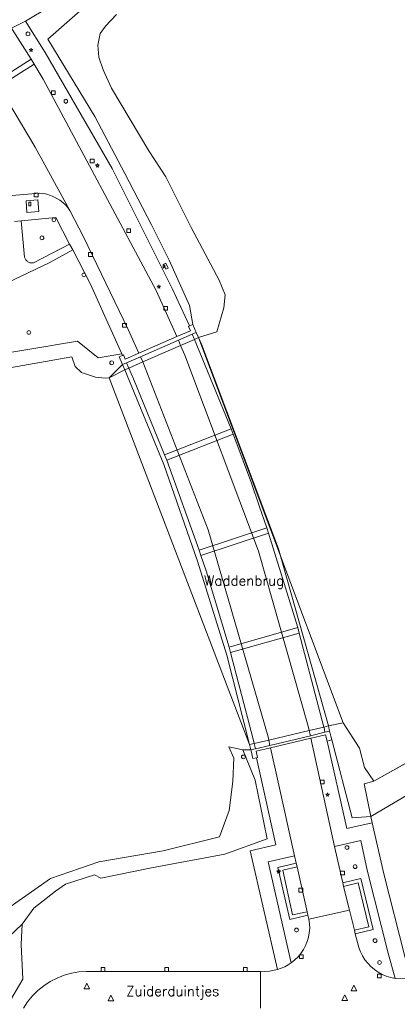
# Model space of a CAD drawing. Header units: metres. Extents: x 105376 to 107446, y 444190 to 447356.
# Tile 22 of 90: x 106623 to 106673, y 446174 to 446305. Entities that reach past the tile are written whole.
import ezdxf
from ezdxf.enums import TextEntityAlignment as Align

# ---------------------------------------------------------------- set-up
doc = ezdxf.new("R2010")
doc.units = ezdxf.units.M
doc.header["$MEASUREMENT"] = 0
for name, color, linetype, lineweight in [('begroeid terreindeel kenmerkpunt', 3, 'Continuous', 0), ('onbegroeid terreindeel vlak', 5, 'Continuous', 0), ('ondersteunend waterdeel vlak', 4, 'Continuous', 0), ('openbare ruimte label tekst', 7, 'Continuous', 0), ('overbruggingsdeel plus 1 vlak', 4, 'Continuous', 0), ('overbruggingsdeel vlak', 4, 'Continuous', 0), ('s_boom', 7, 'Continuous', 0), ('s_brandkraan_brandput', 7, 'Continuous', 0), ('s_CAI-kast', 7, 'Continuous', 0), ('s_container', 7, 'Continuous', 0), ('s_informatiebord', 7, 'Continuous', 0), ('s_lantaarnpaal_lichtmast', 7, 'Continuous', 0), ('s_rioolput', 7, 'Continuous', 0), ('s_straatkolk_trottoirkolk', 7, 'Continuous', 0), ('s_verkeersbord', 7, 'Continuous', 0), ('s_verkeersbordpaal', 7, 'Continuous', 0), ('scheiding lijn', 7, 'Continuous', 0), ('taludlijn', 5, 'Continuous', 0), ('vlak CAI kast', 7, 'Continuous', 0), ('waterdeel vlak', 4, 'Continuous', 0), ('wegdeel plus 1 vlak', 2, 'Continuous', 0), ('wegdeel vlak', 2, 'Continuous', 0)]:
    doc.layers.add(name, color=color, linetype=linetype, lineweight=lineweight)
doc.styles.get("Standard").update_dxf_attribs({"font": 'romans.shx'})

msp = doc.modelspace()

# ---------------------------------------------------------------- linework, layer by layer
at = {"layer": 'begroeid terreindeel kenmerkpunt', "flags": 128}
for points in [[(106632.8, 446307.76), (106626.68, 446302.36), (106632.92, 446292.05), (106636.94, 446284.48), (106640.46, 446277.64), (106642.82, 446272.94), (106645.55, 446266.88), (106645.98, 446264.38), (106645.55, 446264.2), (106643.25, 446269.18), (106635.22, 446285.11), (106626.33, 446300.58), (106623.71, 446304.72), (106627.11, 446306.79)], [(106632.8, 446307.76), (106626.68, 446302.36), (106632.92, 446292.05), (106636.94, 446284.48), (106640.46, 446277.64), (106642.82, 446272.94), (106645.55, 446266.88), (106645.98, 446264.38), (106645.55, 446264.2), (106643.25, 446269.18), (106635.22, 446285.11), (106626.33, 446300.58), (106623.71, 446304.72), (106627.11, 446306.79)], [(106621.35, 446269.95), (106626.86, 446272.6), (106629.98, 446274.31), (106632.34, 446269.76), (106634.44, 446265.09), (106636.53, 446260.45), (106633.38, 446259.93), (106630.6, 446262.17), (106605.19, 446257.89)], [(106621.35, 446269.95), (106626.86, 446272.6), (106629.98, 446274.31), (106632.34, 446269.76), (106634.44, 446265.09), (106636.53, 446260.45), (106633.38, 446259.93), (106630.6, 446262.17), (106605.19, 446257.89)], [(106621.24, 446173.7), (106623.34, 446177.29), (106623.12, 446181.88), (106623.26, 446184.58), (106624.8, 446186.71), (106627.71, 446188.97), (106629.01, 446189.93), (106632.87, 446191.15), (106633.73, 446190.7), (106640.5, 446192.07), (106650.24, 446193.91), (106655.89, 446195.94), (106654.31, 446203.75), (106652.63, 446207.8), (106653.7, 446207.77), (106653.74, 446207.64), (106653.99, 446206.65), (106653.99, 446206.63), (106654.46, 446206.74), (106657.04, 446195.16), (106653.64, 446194.35), (106657.26, 446178.56), (106656.19, 446178.35), (106655.01, 446178.3), (106631.84, 446178.29), (106630.82, 446178.23), (106629.82, 446178.05), (106628.84, 446177.78), (106627.89, 446177.41), (106626.98, 446176.94), (106626.13, 446176.39), (106625.34, 446175.75), (106624.62, 446175.03), (106623.97, 446174.24), (106623.41, 446173.39)], [(106621.24, 446173.7), (106623.34, 446177.29), (106623.12, 446181.88), (106623.26, 446184.58), (106624.8, 446186.71), (106627.71, 446188.97), (106629.01, 446189.93), (106632.87, 446191.15), (106633.73, 446190.7), (106640.5, 446192.07), (106650.24, 446193.91), (106655.89, 446195.94), (106654.31, 446203.75), (106652.63, 446207.8), (106653.7, 446207.77), (106653.74, 446207.64), (106653.99, 446206.65), (106653.99, 446206.63), (106654.46, 446206.74), (106657.04, 446195.16), (106653.64, 446194.35), (106657.26, 446178.56), (106656.19, 446178.35), (106655.01, 446178.3), (106631.84, 446178.29), (106630.82, 446178.23), (106629.82, 446178.05), (106628.84, 446177.78), (106627.89, 446177.41), (106626.98, 446176.94), (106626.13, 446176.39), (106625.34, 446175.75), (106624.62, 446175.03), (106623.97, 446174.24), (106623.41, 446173.39)]]:
    msp.add_lwpolyline(points, dxfattribs=at)
for points in [[(106623.11, 446278.15), (106627.74, 446278.62), (106629.55, 446275.07), (106624.87, 446272.61), (106624.77, 446272.59), (106624.67, 446272.57), (106624.58, 446272.56), (106624.48, 446272.57), (106624.38, 446272.58), (106624.28, 446272.6), (106624.19, 446272.63), (106624.1, 446272.67), (106624.02, 446272.72), (106623.94, 446272.78), (106623.86, 446272.84), (106623.8, 446272.92), (106623.74, 446272.99), (106623.68, 446273.08), (106623.64, 446273.16), (106623.61, 446273.26), (106623.58, 446273.35)], [(106623.11, 446278.15), (106627.74, 446278.62), (106629.55, 446275.07), (106624.87, 446272.61), (106624.77, 446272.59), (106624.67, 446272.57), (106624.58, 446272.56), (106624.48, 446272.57), (106624.38, 446272.58), (106624.28, 446272.6), (106624.19, 446272.63), (106624.1, 446272.67), (106624.02, 446272.72), (106623.94, 446272.78), (106623.86, 446272.84), (106623.8, 446272.92), (106623.74, 446272.99), (106623.68, 446273.08), (106623.64, 446273.16), (106623.61, 446273.26), (106623.58, 446273.35)], [(106664.48, 446209.11), (106667.22, 446198.73), (106669.7, 446198.91), (106669.86, 446198.09), (106666.49, 446197.33), (106663.87, 446208.95)], [(106664.48, 446209.11), (106667.22, 446198.73), (106669.7, 446198.91), (106669.86, 446198.09), (106666.49, 446197.33), (106663.87, 446208.95)], [(106668.1, 446181.48), (106667.62, 446183.29), (106670.03, 446183.89), (106668.38, 446190.68), (106665.96, 446190.1), (106664.86, 446194.9), (106668.35, 446195.71), (106669.22, 446191.78), (106671.99, 446180.71), (106672.93, 446177.34), (106672.34, 446177.47), (106671.76, 446177.65), (106671.2, 446177.9), (106670.67, 446178.19), (106670.17, 446178.54), (106669.71, 446178.94), (106669.29, 446179.38), (106668.92, 446179.85), (106668.59, 446180.37), (106668.32, 446180.91)], [(106668.1, 446181.48), (106667.62, 446183.29), (106670.03, 446183.89), (106668.38, 446190.68), (106665.96, 446190.1), (106664.86, 446194.9), (106668.35, 446195.71), (106669.22, 446191.78), (106671.99, 446180.71), (106672.93, 446177.34), (106672.34, 446177.47), (106671.76, 446177.65), (106671.2, 446177.9), (106670.67, 446178.19), (106670.17, 446178.54), (106669.71, 446178.94), (106669.29, 446179.38), (106668.92, 446179.85), (106668.59, 446180.37), (106668.32, 446180.91)], [(106661.45, 446185.24), (106661.53, 446184.65), (106661.55, 446184.05), (106661.5, 446183.45), (106661.4, 446182.86), (106661.23, 446182.29), (106661, 446181.73), (106660.72, 446181.2), (106660.39, 446180.7), (106660, 446180.24), (106659.57, 446179.83), (106659.1, 446179.46), (106656.02, 446192.86), (106659.55, 446193.66), (106659.77, 446192.7), (106657.32, 446192.13), (106658.91, 446185.19), (106661.32, 446185.78)], [(106661.45, 446185.24), (106661.53, 446184.65), (106661.55, 446184.05), (106661.5, 446183.45), (106661.4, 446182.86), (106661.23, 446182.29), (106661, 446181.73), (106660.72, 446181.2), (106660.39, 446180.7), (106660, 446180.24), (106659.57, 446179.83), (106659.1, 446179.46), (106656.02, 446192.86), (106659.55, 446193.66), (106659.77, 446192.7), (106657.32, 446192.13), (106658.91, 446185.19), (106661.32, 446185.78)]]:
    msp.add_lwpolyline(points, close=True, dxfattribs=at)
at = {"layer": 'onbegroeid terreindeel vlak', "flags": 128}
for points in [[(106623.85, 446279.26), (106623.77, 446280.85), (106625.34, 446280.98), (106625.47, 446279.39)], [(106623.85, 446279.26), (106623.77, 446280.85), (106625.34, 446280.98), (106625.47, 446279.39)], [(106714.54, 446198.91), (106720.55, 446192.51), (106725.98, 446186.7), (106731.84, 446180.34), (106726.91, 446180.28), (106726.14, 446180.28), (106703.52, 446180.22), (106674.22, 446180.29), (106671.44, 446191.29), (106669.86, 446198.09), (106669.7, 446198.91), (106689.91, 446210.79), (106691.59, 446210.81), (106691.53, 446214.23), (106694.44, 446214.29), (106694.48, 446207.85), (106699.72, 446207.76), (106708.2, 446207.66), (106710.65, 446203.06), (106713.94, 446199.54), (106711.24, 446199.53), (106711.25, 446193.29), (106714.55, 446193.31)]]:
    msp.add_lwpolyline(points, close=True, dxfattribs=at)
msp.add_lwpolyline([(106577.34, 446150.49), (106617.58, 446177.37), (106619.67, 446181.2), (106623.26, 446184.58), (106623.12, 446181.88), (106623.34, 446177.29), (106621.24, 446173.7)], dxfattribs=at)
at = {"layer": 'ondersteunend waterdeel vlak', "flags": 128}
for points in [[(106635.82, 446305.62), (106634.37, 446304.06), (106633.65, 446303.08), (106633.33, 446301.55), (106633.45, 446299.93), (106634.03, 446298.25), (106635.15, 446295.83), (106640.14, 446287.47), (106642.37, 446284.04), (106645.75, 446277.27), (106649.48, 446270.27), (106650.28, 446268.31), (106650.12, 446266.6), (106649.18, 446263.41), (106646.74, 446262.64), (106646.45, 446263.33), (106645.98, 446264.38), (106645.55, 446266.88), (106642.82, 446272.94), (106640.46, 446277.64), (106636.94, 446284.48), (106632.92, 446292.05), (106626.68, 446302.36), (106632.8, 446307.76)], [(106635.82, 446305.62), (106634.37, 446304.06), (106633.65, 446303.08), (106633.33, 446301.55), (106633.45, 446299.93), (106634.03, 446298.25), (106635.15, 446295.83), (106640.14, 446287.47), (106642.37, 446284.04), (106645.75, 446277.27), (106649.48, 446270.27), (106650.28, 446268.31), (106650.12, 446266.6), (106649.18, 446263.41), (106646.74, 446262.64), (106646.45, 446263.33), (106645.98, 446264.38), (106645.55, 446266.88), (106642.82, 446272.94), (106640.46, 446277.64), (106636.94, 446284.48), (106632.92, 446292.05), (106626.68, 446302.36), (106632.8, 446307.76)], [(106619.52, 446185.41), (106627.03, 446190.66), (106633.45, 446192.89), (106642.03, 446194.35), (106649.54, 446196.19), (106650.81, 446199.72), (106651.31, 446203.55), (106651.45, 446206.66), (106650.76, 446208.2), (106652.63, 446207.8), (106654.31, 446203.75), (106655.89, 446195.94), (106650.24, 446193.91), (106640.5, 446192.07), (106633.73, 446190.7), (106632.87, 446191.15), (106629.01, 446189.93), (106627.71, 446188.97), (106624.8, 446186.71), (106623.26, 446184.58), (106619.67, 446181.2)], [(106619.52, 446185.41), (106627.03, 446190.66), (106633.45, 446192.89), (106642.03, 446194.35), (106649.54, 446196.19), (106650.81, 446199.72), (106651.31, 446203.55), (106651.45, 446206.66), (106650.76, 446208.2), (106652.63, 446207.8), (106654.31, 446203.75), (106655.89, 446195.94), (106650.24, 446193.91), (106640.5, 446192.07), (106633.73, 446190.7), (106632.87, 446191.15), (106629.01, 446189.93), (106627.71, 446188.97), (106624.8, 446186.71), (106623.26, 446184.58), (106619.67, 446181.2)]]:
    msp.add_lwpolyline(points, dxfattribs=at)
for points in [[(106636.15, 446260.06), (106636.61, 446259.03), (106634.84, 446257.3), (106634.32, 446257.23), (106633.04, 446257.35), (106631.16, 446257.98), (106630.29, 446258.8), (106629.88, 446260.09), (106607.48, 446256.11), (106605.32, 446256.46), (106605.19, 446257.89), (106630.6, 446262.17), (106633.38, 446259.93), (106636.53, 446260.45), (106636.61, 446260.27)], [(106636.15, 446260.06), (106636.61, 446259.03), (106634.84, 446257.3), (106634.32, 446257.23), (106633.04, 446257.35), (106631.16, 446257.98), (106630.29, 446258.8), (106629.88, 446260.09), (106607.48, 446256.11), (106605.32, 446256.46), (106605.19, 446257.89), (106630.6, 446262.17), (106633.38, 446259.93), (106636.53, 446260.45), (106636.61, 446260.27)], [(106689.52, 446214.2), (106691.53, 446214.23), (106691.59, 446210.81), (106689.91, 446210.79), (106669.7, 446198.91), (106668.81, 446203.26), (106670.1, 446203.6), (106681.96, 446210.26)], [(106689.52, 446214.2), (106691.53, 446214.23), (106691.59, 446210.81), (106689.91, 446210.79), (106669.7, 446198.91), (106668.81, 446203.26), (106670.1, 446203.6), (106681.96, 446210.26)], [(106664.24, 446210.12), (106664.2, 446210.27), (106664.04, 446210.96), (106666.03, 446211.37), (106668.19, 446208.02), (106668.85, 446205.44), (106670.1, 446203.6), (106668.81, 446203.26), (106669.7, 446198.91), (106667.22, 446198.73), (106664.48, 446209.11), (106664.36, 446209.62)], [(106664.24, 446210.12), (106664.2, 446210.27), (106664.04, 446210.96), (106666.03, 446211.37), (106668.19, 446208.02), (106668.85, 446205.44), (106670.1, 446203.6), (106668.81, 446203.26), (106669.7, 446198.91), (106667.22, 446198.73), (106664.48, 446209.11), (106664.36, 446209.62)]]:
    msp.add_lwpolyline(points, close=True, dxfattribs=at)
at = {"layer": 'overbruggingsdeel plus 1 vlak', "flags": 128}
msp.add_lwpolyline([(106645.89, 446263.08), (106646.45, 446263.33), (106646.74, 446262.64), (106647.14, 446261.74), (106657.38, 446234.54), (106664.04, 446210.96), (106664.2, 446210.27), (106663.59, 446210.12), (106661.65, 446209.66), (106656.26, 446208.38), (106654.32, 446207.92), (106653.7, 446207.77), (106653.52, 446208.48), (106650.52, 446220.37), (106646.62, 446232.9), (106642.1, 446245.75), (106636.92, 446258.34), (106636.61, 446259.03), (106637.17, 446259.28), (106639, 446260.08), (106644.06, 446262.28)], close=True, dxfattribs=at)
msp.add_lwpolyline([(106645.89, 446263.08), (106646.45, 446263.33), (106646.74, 446262.64), (106647.14, 446261.74), (106657.38, 446234.54), (106664.04, 446210.96), (106664.2, 446210.27), (106663.59, 446210.12), (106661.65, 446209.66), (106656.26, 446208.38), (106654.32, 446207.92), (106653.7, 446207.77), (106653.52, 446208.48), (106650.52, 446220.37), (106646.62, 446232.9), (106642.1, 446245.75), (106636.92, 446258.34), (106636.61, 446259.03), (106637.17, 446259.28), (106639, 446260.08), (106644.06, 446262.28)], close=True, dxfattribs=at)
at = {"layer": 'overbruggingsdeel vlak', "flags": 128}
for points in [[(106646.74, 446262.64), (106646.2, 446262.4), (106644.35, 446261.6), (106639.32, 446259.39), (106637.47, 446258.58), (106636.92, 446258.34), (106634.84, 446257.3), (106636.61, 446259.03), (106636.15, 446260.06), (106636.61, 446260.27), (106636.73, 446260.32), (106636.96, 446259.78), (106638.78, 446260.57), (106643.85, 446262.76), (106645.67, 446263.55), (106645.41, 446264.13), (106645.55, 446264.2), (106645.98, 446264.38), (106646.45, 446263.33)], [(106646.74, 446262.64), (106646.2, 446262.4), (106644.35, 446261.6), (106639.32, 446259.39), (106637.47, 446258.58), (106636.92, 446258.34), (106634.84, 446257.3), (106636.61, 446259.03), (106636.15, 446260.06), (106636.61, 446260.27), (106636.73, 446260.32), (106636.96, 446259.78), (106638.78, 446260.57), (106643.85, 446262.76), (106645.67, 446263.55), (106645.41, 446264.13), (106645.55, 446264.2), (106645.98, 446264.38), (106646.45, 446263.33)], [(106642.5, 446246.33), (106642.23, 446247.03), (106651.1, 446250.5), (106651.36, 446249.8)], [(106642.5, 446246.33), (106642.23, 446247.03), (106651.1, 446250.5), (106651.36, 446249.8)], [(106656.06, 446236.62), (106647.07, 446233.63), (106646.83, 446234.34), (106655.83, 446237.33)], [(106656.06, 446236.62), (106647.07, 446233.63), (106646.83, 446234.34), (106655.83, 446237.33)], [(106660.16, 446223.32), (106651.02, 446220.73), (106650.82, 446221.45), (106659.96, 446224.04)], [(106660.16, 446223.32), (106651.02, 446220.73), (106650.82, 446221.45), (106659.96, 446224.04)], [(106663.67, 446209.79), (106661.73, 446209.34), (106661.72, 446209.33), (106656.33, 446208.07), (106654.4, 446207.61), (106654.61, 446206.78), (106654.46, 446206.74), (106653.99, 446206.63), (106653.99, 446206.65), (106653.74, 446207.64), (106653.7, 446207.77), (106653.52, 446208.48), (106654.15, 446208.63), (106656.1, 446209.09), (106661.48, 446210.36), (106663.44, 446210.82), (106664.04, 446210.96), (106664.2, 446210.27), (106664.24, 446210.12), (106664.36, 446209.62), (106664.48, 446209.11), (106663.87, 446208.95)], [(106663.67, 446209.79), (106661.73, 446209.34), (106661.72, 446209.33), (106656.33, 446208.07), (106654.4, 446207.61), (106654.61, 446206.78), (106654.46, 446206.74), (106653.99, 446206.63), (106653.99, 446206.65), (106653.74, 446207.64), (106653.7, 446207.77), (106653.52, 446208.48), (106654.15, 446208.63), (106656.1, 446209.09), (106661.48, 446210.36), (106663.44, 446210.82), (106664.04, 446210.96), (106664.2, 446210.27), (106664.24, 446210.12), (106664.36, 446209.62), (106664.48, 446209.11), (106663.87, 446208.95)]]:
    msp.add_lwpolyline(points, close=True, dxfattribs=at)
at = {"layer": 's_boom', "color": 251, "linetype": 'Continuous', "lineweight": 0, "flags": 128}
for points in [[(106625.64, 446275.91, 1), (106626.14, 446275.91, 1)], [(106623.89, 446263.32, 1), (106624.39, 446263.32, 1)], [(106667.35, 446192.24, 1), (106667.85, 446192.24, 1)], [(106659.54, 446183.81, 1), (106660.04, 446183.81, 1)], [(106670.01, 446182.4, 1), (106670.51, 446182.4, 1)]]:
    msp.add_lwpolyline(points, format="xyb", close=True, dxfattribs=at)
at = {"layer": 's_brandkraan_brandput', "color": 7, "linetype": 'Continuous', "lineweight": 0, "flags": 128}
for points in [[(106623.78, 446303.17), (106623.78, 446302.89), (106624.02, 446302.76), (106624.26, 446302.89), (106624.26, 446303.17), (106624.02, 446303.3)], [(106628.83, 446294.21), (106628.83, 446293.94), (106629.07, 446293.8), (106629.31, 446293.94), (106629.31, 446294.21), (106629.07, 446294.35)]]:
    msp.add_lwpolyline(points, close=True, dxfattribs=at)
at = {"layer": 's_CAI-kast', "color": 7, "linetype": 'Continuous', "lineweight": 0, "flags": 128}
msp.add_lwpolyline([(106642.29, 446272.12), (106642.04, 446271.87), (106642.04, 446272.37)], close=True, dxfattribs=at)
at = {"layer": 's_container', "color": 7, "linetype": 'Continuous', "lineweight": 0, "flags": 128}
msp.add_lwpolyline([(106624.15, 446280.67), (106624.4, 446280.67), (106624.4, 446280.17), (106624.15, 446280.17)], close=True, dxfattribs=at)
at = {"layer": 's_informatiebord', "color": 7, "linetype": 'Continuous', "lineweight": 0, "flags": 128}
msp.add_lwpolyline([(106634.93, 446259.27, 1), (106635.43, 446259.27, 1)], format="xyb", close=True, dxfattribs=at)
at = {"layer": 's_lantaarnpaal_lichtmast', "color": 7, "linetype": 'Continuous', "lineweight": 0, "flags": 128}
for points in [[(106624.38, 446300.97), (106624.19, 446300.97), (106624.34, 446300.87), (106624.29, 446300.69), (106624.43, 446300.8), (106624.58, 446300.69), (106624.52, 446300.87), (106624.67, 446300.97), (106624.49, 446300.97), (106624.43, 446301.15)], [(106633.22, 446285.6), (106633.04, 446285.6), (106633.19, 446285.5), (106633.13, 446285.32), (106633.28, 446285.43), (106633.42, 446285.32), (106633.37, 446285.5), (106633.51, 446285.6), (106633.33, 446285.6), (106633.28, 446285.78)], [(106641.4, 446269.48), (106641.22, 446269.48), (106641.37, 446269.37), (106641.31, 446269.2), (106641.46, 446269.31), (106641.6, 446269.2), (106641.55, 446269.37), (106641.69, 446269.48), (106641.51, 446269.48), (106641.46, 446269.65)], [(106663.88, 446201.89), (106663.7, 446201.89), (106663.84, 446201.79), (106663.79, 446201.61), (106663.93, 446201.72), (106664.08, 446201.61), (106664.02, 446201.79), (106664.17, 446201.89), (106663.99, 446201.89), (106663.93, 446202.06)], [(106657.36, 446191.67), (106657.18, 446191.67), (106657.33, 446191.57), (106657.27, 446191.39), (106657.42, 446191.5), (106657.56, 446191.39), (106657.51, 446191.57), (106657.65, 446191.67), (106657.47, 446191.67), (106657.42, 446191.84)]]:
    msp.add_lwpolyline(points, close=True, dxfattribs=at)
at = {"layer": 's_rioolput', "color": 7, "linetype": 'Continuous', "lineweight": 0, "flags": 128}
for points in [[(106631.49, 446175.98), (106632.24, 446175.98), (106631.86, 446176.73)], [(106667.07, 446175.71), (106667.82, 446175.71), (106667.45, 446176.46)], [(106634.7, 446174.38), (106635.45, 446174.38), (106635.08, 446175.13)], [(106665.85, 446174.45), (106666.6, 446174.45), (106666.22, 446175.2)]]:
    msp.add_lwpolyline(points, close=True, dxfattribs=at)
at = {"layer": 's_straatkolk_trottoirkolk', "color": 7, "linetype": 'Continuous', "lineweight": 0, "flags": 128}
for points in [[(106627.16, 446295.46), (106627.66, 446295.46), (106627.66, 446294.96), (106627.16, 446294.96)], [(106632.32, 446286.38), (106632.82, 446286.38), (106632.82, 446285.88), (106632.32, 446285.88)], [(106624.86, 446281.84), (106625.36, 446281.84), (106625.36, 446281.34), (106624.86, 446281.34)], [(106637.18, 446277.11), (106637.68, 446277.11), (106637.68, 446276.61), (106637.18, 446276.61)], [(106632.1, 446273.94), (106632.6, 446273.94), (106632.6, 446273.44), (106632.1, 446273.44)], [(106642.11, 446266.76), (106642.61, 446266.76), (106642.61, 446266.26), (106642.11, 446266.26)], [(106636.63, 446264.51), (106637.13, 446264.51), (106637.13, 446264.01), (106636.63, 446264.01)], [(106663, 446203.76), (106663.5, 446203.76), (106663.5, 446203.26), (106663, 446203.26)], [(106665.67, 446191.63), (106666.17, 446191.63), (106666.17, 446191.13), (106665.67, 446191.13)], [(106660.12, 446189.36), (106660.62, 446189.36), (106660.62, 446188.86), (106660.12, 446188.86)], [(106660.2, 446180.5), (106660.7, 446180.5), (106660.7, 446180), (106660.2, 446180)], [(106633.78, 446178.81), (106634.28, 446178.81), (106634.28, 446178.31), (106633.78, 446178.31)], [(106642.25, 446178.8), (106642.75, 446178.8), (106642.75, 446178.3), (106642.25, 446178.3)], [(106652.74, 446178.8), (106653.24, 446178.8), (106653.24, 446178.3), (106652.74, 446178.3)], [(106670.57, 446177.94), (106671.07, 446177.94), (106671.07, 446177.44), (106670.57, 446177.44)]]:
    msp.add_lwpolyline(points, close=True, dxfattribs=at)
at = {"layer": 's_verkeersbord', "color": 7, "linetype": 'Continuous', "lineweight": 0, "flags": 128}
for points in [[(106627.23, 446278.3, 1), (106627.73, 446278.3, 1)], [(106631.21, 446270.97, 1), (106631.71, 446270.97, 1)], [(106652.47, 446206.84, 1), (106652.97, 446206.84, 1)]]:
    msp.add_lwpolyline(points, format="xyb", close=True, dxfattribs=at)
at = {"layer": 's_verkeersbordpaal', "color": 7, "linetype": 'Continuous', "lineweight": 0, "flags": 128}
for points in [[(106666.27, 446194.78, 1), (106666.77, 446194.78, 1)], [(106670.61, 446179.49, 1), (106671.11, 446179.49, 1)]]:
    msp.add_lwpolyline(points, format="xyb", close=True, dxfattribs=at)
at = {"layer": 'scheiding lijn'}
for p, q in [((106636.61, 446259.03), (106634.84, 446257.3)), ((106670.1, 446203.6), (106681.96, 446210.26)), ((106653.7, 446207.77), (106652.63, 446207.8))]:
    msp.add_line(p, q, dxfattribs=at)
at = {"layer": 'scheiding lijn', "flags": 128}
msp.add_lwpolyline([(106629.88, 446260.09), (106607.48, 446256.11), (106607.89, 446251.45)], dxfattribs=at)
at = {"layer": 'taludlijn'}
msp.add_line((106669.86, 446198.09), (106669.7, 446198.91), dxfattribs=at)
at = {"layer": 'taludlijn', "flags": 128}
for points in [[(106664.48, 446209.11), (106667.22, 446198.73), (106669.7, 446198.91)], [(106669.7, 446198.91), (106668.81, 446203.26), (106670.1, 446203.6)]]:
    msp.add_lwpolyline(points, dxfattribs=at)
at = {"layer": 'vlak CAI kast', "flags": 128}
msp.add_lwpolyline([(106642.4, 446271.73), (106642.12, 446272.4), (106642.41, 446272.55), (106642.7, 446271.88)], close=True, dxfattribs=at)
msp.add_lwpolyline([(106642.4, 446271.73), (106642.12, 446272.4), (106642.41, 446272.55), (106642.7, 446271.88)], close=True, dxfattribs=at)
at = {"layer": 'waterdeel vlak', "flags": 128}
for points in [[(106681.96, 446210.26), (106670.1, 446203.6), (106668.85, 446205.44), (106668.19, 446208.02), (106666.03, 446211.37), (106646.74, 446262.64), (106649.18, 446263.41), (106650.12, 446266.6), (106650.28, 446268.31), (106649.48, 446270.27), (106645.75, 446277.27), (106642.37, 446284.04), (106640.14, 446287.47), (106635.15, 446295.83), (106634.03, 446298.25), (106633.45, 446299.93), (106633.33, 446301.55), (106633.65, 446303.08), (106634.37, 446304.06), (106635.82, 446305.62)], [(106681.96, 446210.26), (106670.1, 446203.6), (106668.85, 446205.44), (106668.19, 446208.02), (106666.03, 446211.37), (106646.74, 446262.64), (106649.18, 446263.41), (106650.12, 446266.6), (106650.28, 446268.31), (106649.48, 446270.27), (106645.75, 446277.27), (106642.37, 446284.04), (106640.14, 446287.47), (106635.15, 446295.83), (106634.03, 446298.25), (106633.45, 446299.93), (106633.33, 446301.55), (106633.65, 446303.08), (106634.37, 446304.06), (106635.82, 446305.62)], [(106607.48, 446256.11), (106629.88, 446260.09), (106630.29, 446258.8), (106631.16, 446257.98), (106633.04, 446257.35), (106634.32, 446257.23), (106634.84, 446257.3), (106653.52, 446208.48), (106653.7, 446207.77), (106652.63, 446207.8), (106650.76, 446208.2), (106651.45, 446206.66), (106651.31, 446203.55), (106650.81, 446199.72), (106649.54, 446196.19), (106642.03, 446194.35), (106633.45, 446192.89), (106627.03, 446190.66), (106619.52, 446185.41)], [(106607.48, 446256.11), (106629.88, 446260.09), (106630.29, 446258.8), (106631.16, 446257.98), (106633.04, 446257.35), (106634.32, 446257.23), (106634.84, 446257.3), (106653.52, 446208.48), (106653.7, 446207.77), (106652.63, 446207.8), (106650.76, 446208.2), (106651.45, 446206.66), (106651.31, 446203.55), (106650.81, 446199.72), (106649.54, 446196.19), (106642.03, 446194.35), (106633.45, 446192.89), (106627.03, 446190.66), (106619.52, 446185.41)]]:
    msp.add_lwpolyline(points, dxfattribs=at)
for points in [[(106661.48, 446210.36), (106656.1, 446209.09), (106654.15, 446208.63), (106653.52, 446208.48), (106634.84, 446257.3), (106636.92, 446258.34), (106637.47, 446258.58), (106639.32, 446259.39), (106644.35, 446261.6), (106646.2, 446262.4), (106646.74, 446262.64), (106666.03, 446211.37), (106664.04, 446210.96), (106663.44, 446210.82)], [(106651.36, 446249.8), (106651.1, 446250.5), (106642.23, 446247.03), (106642.5, 446246.33)], [(106655.83, 446237.33), (106646.83, 446234.34), (106647.07, 446233.63), (106656.06, 446236.62)], [(106659.96, 446224.04), (106650.82, 446221.45), (106651.02, 446220.73), (106660.16, 446223.32)]]:
    msp.add_lwpolyline(points, close=True, dxfattribs=at)
at = {"layer": 'wegdeel plus 1 vlak', "flags": 128}
for points in [[(106644.91, 446260.31), (106644.35, 446261.6), (106644.06, 446262.28), (106645.89, 446263.08), (106646.2, 446262.4), (106651.1, 446250.5), (106651.36, 446249.8), (106652.71, 446246.22), (106653.78, 446243.26), (106654.83, 446240.26), (106655.83, 446237.33), (106656.06, 446236.62), (106659.96, 446224.04), (106660.16, 446223.32), (106663.44, 446210.82), (106663.45, 446210.78), (106663.46, 446210.74), (106663.59, 446210.12), (106661.65, 446209.66), (106661.48, 446210.36), (106661.33, 446210.92), (106654.74, 446234.22)], [(106644.91, 446260.31), (106644.35, 446261.6), (106644.06, 446262.28), (106645.89, 446263.08), (106646.2, 446262.4), (106651.1, 446250.5), (106651.36, 446249.8), (106652.71, 446246.22), (106653.78, 446243.26), (106654.83, 446240.26), (106655.83, 446237.33), (106656.06, 446236.62), (106659.96, 446224.04), (106660.16, 446223.32), (106663.44, 446210.82), (106663.45, 446210.78), (106663.46, 446210.74), (106663.59, 446210.12), (106661.65, 446209.66), (106661.48, 446210.36), (106661.33, 446210.92), (106654.74, 446234.22)], [(106654.74, 446234.22), (106661.33, 446210.92), (106661.48, 446210.36), (106661.65, 446209.66), (106656.26, 446208.38), (106656.1, 446209.09), (106656, 446209.53), (106648.04, 446237.06), (106639.32, 446259.39), (106639, 446260.08), (106644.06, 446262.28), (106644.35, 446261.6), (106644.91, 446260.31)], [(106654.74, 446234.22), (106661.33, 446210.92), (106661.48, 446210.36), (106661.65, 446209.66), (106656.26, 446208.38), (106656.1, 446209.09), (106656, 446209.53), (106648.04, 446237.06), (106639.32, 446259.39), (106639, 446260.08), (106644.06, 446262.28), (106644.35, 446261.6), (106644.91, 446260.31)], [(106642.5, 446246.33), (106642.23, 446247.03), (106638.08, 446257.13), (106637.47, 446258.58), (106637.17, 446259.28), (106639, 446260.08), (106639.32, 446259.39), (106648.04, 446237.06), (106656, 446209.53), (106656.1, 446209.09), (106656.26, 446208.38), (106654.32, 446207.92), (106654.15, 446208.63), (106654.01, 446209.2), (106651.02, 446220.73), (106650.82, 446221.45), (106647.74, 446231.59), (106647.07, 446233.63), (106646.83, 446234.34)], [(106642.5, 446246.33), (106642.23, 446247.03), (106638.08, 446257.13), (106637.47, 446258.58), (106637.17, 446259.28), (106639, 446260.08), (106639.32, 446259.39), (106648.04, 446237.06), (106656, 446209.53), (106656.1, 446209.09), (106656.26, 446208.38), (106654.32, 446207.92), (106654.15, 446208.63), (106654.01, 446209.2), (106651.02, 446220.73), (106650.82, 446221.45), (106647.74, 446231.59), (106647.07, 446233.63), (106646.83, 446234.34)]]:
    msp.add_lwpolyline(points, close=True, dxfattribs=at)
at = {"layer": 'wegdeel vlak', "flags": 128}
for points in [[(106627.11, 446306.79), (106623.71, 446304.72), (106621.84, 446303.78), (106619.65, 446302.58), (106616.91, 446301.23), (106615.05, 446300.25), (106611.01, 446298.51), (106601.28, 446295.37), (106591.31, 446293.14), (106589.31, 446292.81), (106583.26, 446292.03), (106577.18, 446291.58), (106563.03, 446290.7), (106559.46, 446290.42), (106555.88, 446290.21), (106552.29, 446290.08), (106548.71, 446290.02), (106545.12, 446290.02), (106541.53, 446290.1), (106538.07, 446290.25), (106534.6, 446290.47), (106531.14, 446290.75), (106527.68, 446291.1), (106522.46, 446291.74)], [(106627.11, 446306.79), (106623.71, 446304.72), (106621.84, 446303.78), (106619.65, 446302.58), (106616.91, 446301.23), (106615.05, 446300.25), (106611.01, 446298.51), (106601.28, 446295.37), (106591.31, 446293.14), (106589.31, 446292.81), (106583.26, 446292.03), (106577.18, 446291.58), (106563.03, 446290.7), (106559.46, 446290.42), (106555.88, 446290.21), (106552.29, 446290.08), (106548.71, 446290.02), (106545.12, 446290.02), (106541.53, 446290.1), (106538.07, 446290.25), (106534.6, 446290.47), (106531.14, 446290.75), (106527.68, 446291.1), (106522.46, 446291.74)], [(106621.19, 446294.33), (106624.96, 446287.97), (106629.62, 446279.53), (106629.33, 446279.92), (106629.01, 446280.28), (106628.66, 446280.6), (106628.28, 446280.9), (106627.88, 446281.16), (106627.45, 446281.38), (106627.01, 446281.56), (106626.55, 446281.71), (106626.08, 446281.81), (106625.6, 446281.86), (106620.79, 446281.43)], [(106621.19, 446294.33), (106624.96, 446287.97), (106629.62, 446279.53), (106629.33, 446279.92), (106629.01, 446280.28), (106628.66, 446280.6), (106628.28, 446280.9), (106627.88, 446281.16), (106627.45, 446281.38), (106627.01, 446281.56), (106626.55, 446281.71), (106626.08, 446281.81), (106625.6, 446281.86), (106620.79, 446281.43)], [(106620.79, 446281.43), (106625.6, 446281.86), (106626.08, 446281.81), (106626.55, 446281.71), (106627.01, 446281.56), (106627.45, 446281.38), (106627.88, 446281.16), (106628.28, 446280.9), (106628.66, 446280.6), (106629.01, 446280.28), (106629.33, 446279.92), (106629.62, 446279.53), (106631.41, 446276.05), (106637.37, 446263.73), (106638.78, 446260.57), (106636.96, 446259.78), (106636.73, 446260.32), (106636.61, 446260.27), (106636.53, 446260.45), (106634.44, 446265.09), (106632.34, 446269.76), (106629.98, 446274.31), (106629.55, 446275.07), (106627.74, 446278.62), (106623.11, 446278.15), (106622.23, 446278.06)], [(106622.23, 446278.06), (106623.11, 446278.15), (106623.58, 446273.35), (106623.61, 446273.26), (106623.64, 446273.16), (106623.68, 446273.08), (106623.74, 446272.99), (106623.8, 446272.92), (106623.86, 446272.84), (106623.94, 446272.78), (106624.02, 446272.72), (106624.1, 446272.67), (106624.19, 446272.63), (106624.28, 446272.6), (106624.38, 446272.58), (106624.48, 446272.57), (106624.58, 446272.56), (106624.67, 446272.57), (106624.77, 446272.59), (106624.87, 446272.61), (106629.55, 446275.07), (106629.98, 446274.31), (106626.86, 446272.6), (106621.35, 446269.95)], [(106622.23, 446278.06), (106623.11, 446278.15), (106623.58, 446273.35), (106623.61, 446273.26), (106623.64, 446273.16), (106623.68, 446273.08), (106623.74, 446272.99), (106623.8, 446272.92), (106623.86, 446272.84), (106623.94, 446272.78), (106624.02, 446272.72), (106624.1, 446272.67), (106624.19, 446272.63), (106624.28, 446272.6), (106624.38, 446272.58), (106624.48, 446272.57), (106624.58, 446272.56), (106624.67, 446272.57), (106624.77, 446272.59), (106624.87, 446272.61), (106629.55, 446275.07), (106629.98, 446274.31), (106626.86, 446272.6), (106621.35, 446269.95)], [(106655.01, 446173.4), (106655.01, 446178.3), (106656.19, 446178.35), (106657.26, 446178.56), (106657.75, 446178.73), (106658.22, 446178.93), (106658.67, 446179.17), (106659.1, 446179.46), (106659.57, 446179.83), (106660, 446180.24), (106660.39, 446180.7), (106660.72, 446181.2), (106661, 446181.73), (106661.23, 446182.29), (106661.4, 446182.86), (106661.5, 446183.45), (106661.55, 446184.05), (106661.53, 446184.65), (106661.45, 446185.24), (106666.85, 446186.43), (106667.51, 446183.78), (106667.62, 446183.29), (106668.1, 446181.48), (106668.32, 446180.91), (106668.59, 446180.37), (106668.92, 446179.85), (106669.29, 446179.38), (106669.71, 446178.94), (106670.17, 446178.54), (106670.67, 446178.19), (106671.2, 446177.9), (106671.76, 446177.65), (106672.34, 446177.47), (106672.93, 446177.34), (106675.03, 446177.33)], [(106655.01, 446173.4), (106655.01, 446178.3), (106656.19, 446178.35), (106657.26, 446178.56), (106657.75, 446178.73), (106658.22, 446178.93), (106658.67, 446179.17), (106659.1, 446179.46), (106659.57, 446179.83), (106660, 446180.24), (106660.39, 446180.7), (106660.72, 446181.2), (106661, 446181.73), (106661.23, 446182.29), (106661.4, 446182.86), (106661.5, 446183.45), (106661.55, 446184.05), (106661.53, 446184.65), (106661.45, 446185.24), (106666.85, 446186.43), (106667.51, 446183.78), (106667.62, 446183.29), (106668.1, 446181.48), (106668.32, 446180.91), (106668.59, 446180.37), (106668.92, 446179.85), (106669.29, 446179.38), (106669.71, 446178.94), (106670.17, 446178.54), (106670.67, 446178.19), (106671.2, 446177.9), (106671.76, 446177.65), (106672.34, 446177.47), (106672.93, 446177.34), (106675.03, 446177.33)], [(106623.41, 446173.39), (106623.97, 446174.24), (106624.62, 446175.03), (106625.34, 446175.75), (106626.13, 446176.39), (106626.98, 446176.94), (106627.89, 446177.41), (106628.84, 446177.78), (106629.82, 446178.05), (106630.82, 446178.23), (106631.84, 446178.29), (106655.01, 446178.3), (106655.01, 446173.4)], [(106623.41, 446173.39), (106623.97, 446174.24), (106624.62, 446175.03), (106625.34, 446175.75), (106626.13, 446176.39), (106626.98, 446176.94), (106627.89, 446177.41), (106628.84, 446177.78), (106629.82, 446178.05), (106630.82, 446178.23), (106631.84, 446178.29), (106655.01, 446178.3), (106655.01, 446173.4)]]:
    msp.add_lwpolyline(points, dxfattribs=at)
for points in [[(106624.44, 446299.68), (106621.84, 446303.78), (106623.71, 446304.72), (106626.33, 446300.58), (106635.22, 446285.11), (106643.25, 446269.18), (106645.55, 446264.2), (106645.41, 446264.13), (106645.67, 446263.55), (106643.85, 446262.76), (106641.08, 446268.89), (106626.06, 446297.02), (106624.84, 446299.02)], [(106624.44, 446299.68), (106621.84, 446303.78), (106623.71, 446304.72), (106626.33, 446300.58), (106635.22, 446285.11), (106643.25, 446269.18), (106645.55, 446264.2), (106645.41, 446264.13), (106645.67, 446263.55), (106643.85, 446262.76), (106641.08, 446268.89), (106626.06, 446297.02), (106624.84, 446299.02)], [(106621.84, 446303.78), (106624.44, 446299.68), (106619.76, 446296.71), (106616.91, 446301.23), (106619.65, 446302.58)], [(106621.84, 446303.78), (106624.44, 446299.68), (106619.76, 446296.71), (106616.91, 446301.23), (106619.65, 446302.58)], [(106624.84, 446299.02), (106620.18, 446296.09), (106619.76, 446296.71), (106624.44, 446299.68)], [(106624.84, 446299.02), (106620.18, 446296.09), (106619.76, 446296.71), (106624.44, 446299.68)], [(106643.85, 446262.76), (106638.78, 446260.57), (106637.37, 446263.73), (106631.41, 446276.05), (106629.62, 446279.53), (106624.96, 446287.97), (106621.19, 446294.33), (106620.18, 446296.09), (106624.84, 446299.02), (106626.06, 446297.02), (106641.08, 446268.89)], [(106643.85, 446262.76), (106638.78, 446260.57), (106637.37, 446263.73), (106631.41, 446276.05), (106629.62, 446279.53), (106624.96, 446287.97), (106621.19, 446294.33), (106620.18, 446296.09), (106624.84, 446299.02), (106626.06, 446297.02), (106641.08, 446268.89)], [(106623.85, 446279.26), (106625.47, 446279.39), (106625.34, 446280.98), (106623.77, 446280.85)], [(106664.86, 446194.9), (106665.96, 446190.1), (106666.06, 446189.59), (106666.85, 446186.43), (106661.45, 446185.24), (106661.32, 446185.78), (106661.22, 446186.23), (106659.88, 446192.2), (106659.77, 446192.7), (106659.55, 446193.66), (106657.35, 446203.5), (106656.33, 446208.07), (106661.72, 446209.33)], [(106664.86, 446194.9), (106665.96, 446190.1), (106666.06, 446189.59), (106666.85, 446186.43), (106661.45, 446185.24), (106661.32, 446185.78), (106661.22, 446186.23), (106659.88, 446192.2), (106659.77, 446192.7), (106659.55, 446193.66), (106657.35, 446203.5), (106656.33, 446208.07), (106661.72, 446209.33)], [(106663.87, 446208.95), (106666.49, 446197.33), (106669.86, 446198.09), (106671.44, 446191.29), (106674.22, 446180.29), (106675.03, 446177.33), (106672.93, 446177.34), (106671.99, 446180.71), (106669.22, 446191.78), (106668.35, 446195.71), (106664.86, 446194.9), (106661.72, 446209.33), (106661.73, 446209.34), (106663.67, 446209.79)], [(106663.87, 446208.95), (106666.49, 446197.33), (106669.86, 446198.09), (106671.44, 446191.29), (106674.22, 446180.29), (106675.03, 446177.33), (106672.93, 446177.34), (106671.99, 446180.71), (106669.22, 446191.78), (106668.35, 446195.71), (106664.86, 446194.9), (106661.72, 446209.33), (106661.73, 446209.34), (106663.67, 446209.79)], [(106654.4, 446207.61), (106656.33, 446208.07), (106657.35, 446203.5), (106659.55, 446193.66), (106656.02, 446192.86), (106659.1, 446179.46), (106658.67, 446179.17), (106658.22, 446178.93), (106657.75, 446178.73), (106657.26, 446178.56), (106653.64, 446194.35), (106657.04, 446195.16), (106654.46, 446206.74), (106654.61, 446206.78)], [(106654.4, 446207.61), (106656.33, 446208.07), (106657.35, 446203.5), (106659.55, 446193.66), (106656.02, 446192.86), (106659.1, 446179.46), (106658.67, 446179.17), (106658.22, 446178.93), (106657.75, 446178.73), (106657.26, 446178.56), (106653.64, 446194.35), (106657.04, 446195.16), (106654.46, 446206.74), (106654.61, 446206.78)], [(106659.88, 446192.2), (106657.96, 446191.76), (106659.27, 446185.81), (106661.22, 446186.23), (106661.32, 446185.78), (106658.91, 446185.19), (106657.32, 446192.13), (106659.77, 446192.7)], [(106659.88, 446192.2), (106657.96, 446191.76), (106659.27, 446185.81), (106661.22, 446186.23), (106661.32, 446185.78), (106658.91, 446185.19), (106657.32, 446192.13), (106659.77, 446192.7)], [(106661.22, 446186.23), (106659.27, 446185.81), (106657.96, 446191.76), (106659.88, 446192.2)], [(106661.22, 446186.23), (106659.27, 446185.81), (106657.96, 446191.76), (106659.88, 446192.2)], [(106666.06, 446189.59), (106665.96, 446190.1), (106668.38, 446190.68), (106670.03, 446183.89), (106667.62, 446183.29), (106667.51, 446183.78), (106669.42, 446184.25), (106668, 446190.08)], [(106666.06, 446189.59), (106665.96, 446190.1), (106668.38, 446190.68), (106670.03, 446183.89), (106667.62, 446183.29), (106667.51, 446183.78), (106669.42, 446184.25), (106668, 446190.08)], [(106667.51, 446183.78), (106666.85, 446186.43), (106666.06, 446189.59), (106668, 446190.08), (106669.42, 446184.25)], [(106667.51, 446183.78), (106666.85, 446186.43), (106666.06, 446189.59), (106668, 446190.08), (106669.42, 446184.25)]]:
    msp.add_lwpolyline(points, close=True, dxfattribs=at)

# ---------------------------------------------------------------- texts
at = {"layer": 'openbare ruimte label tekst'}
for s, height, p in [('Waddenbrug', 1.323, (106652.82, 446230.31)), ('Zuiderduintjes', 1.3229, (106643.3, 446175.68))]:
    msp.add_text(s, height=height, dxfattribs=at).set_placement(p, align=Align.MIDDLE_CENTER)

doc.saveas('drawing.dxf')
